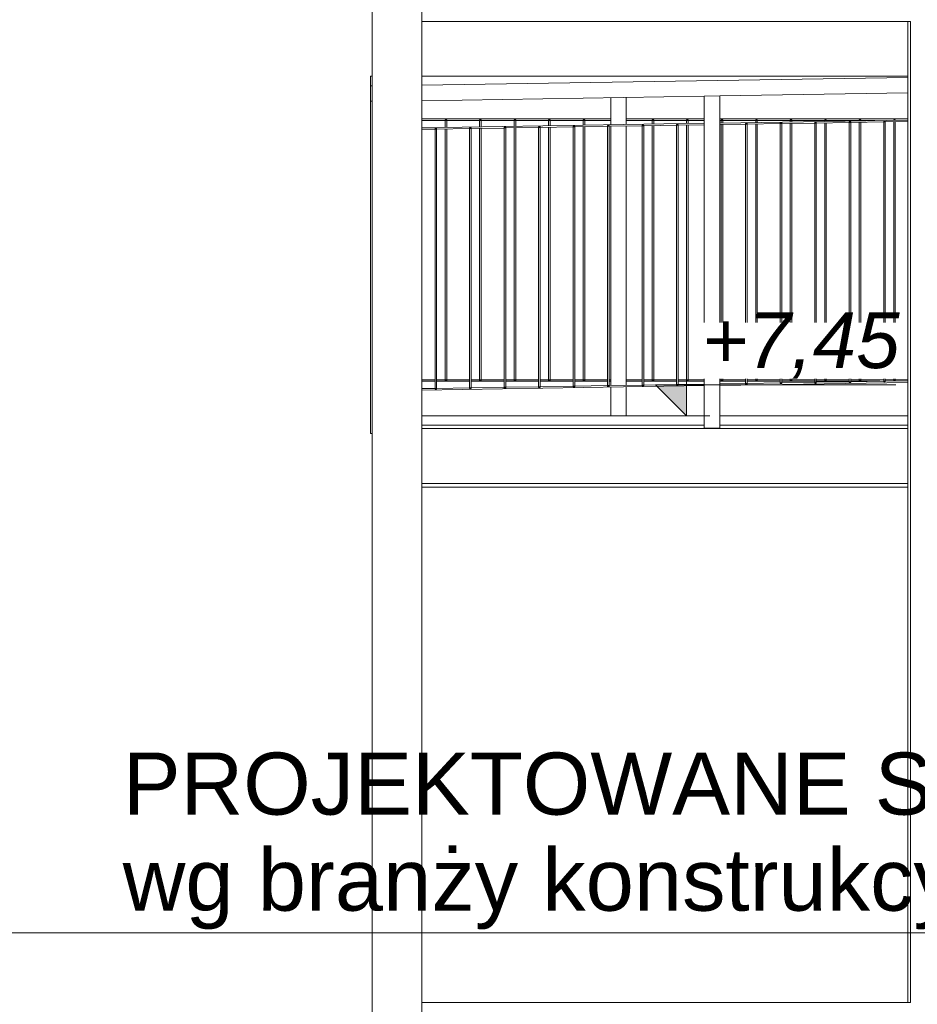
# Model space of a CAD drawing. Header units: centimetres. Extents: x -1103 to 10505, y -997 to 1780.
# Tile 79 of 102: x 9695 to 9984, y 134 to 451. Entities that reach past the tile are written whole.
import ezdxf

# ---------------------------------------------------------------- set-up
doc = ezdxf.new("R2010")
doc.units = ezdxf.units.CM
doc.header["$LTSCALE"] = 0.1
doc.header["$MEASUREMENT"] = 0
doc.linetypes.add('Wipeout_Contour', pattern=[1000, 0, -1000])
for name, color, linetype in [('2_barierki.ISTN', 7, 'Continuous'), ('2_lądowisko_IFC.ISTN', 7, 'Continuous'), ('3_opisy.K_IR', 7, 'Continuous'), ('5_wymiary.K_IR', 7, 'Continuous')]:
    doc.layers.add(name, color=color, linetype=linetype)
doc.styles.add('GENERATED_STYLE_1', font='txt')
doc.styles.add('GENERATED_STYLE_3', font='txt')

# ---------------------------------------------------------------- blocks, each defined once
blk = doc.blocks.new('ElemPrzekroju_731_2', base_point=(10358.23, -421.51))
at = {"layer": '2_lądowisko_IFC.ISTN', "color": 252, "linetype": 'Continuous', "lineweight": 9}
for p, q in [((9808.6, -82.9), (9808.6, 794.49)), ((9824.6, -83.71), (9824.6, 794.49)), ((9824.6, 450.49), (9981.9, 450.49)), ((9981.1, 134.49), (9981.1, 450.49)), ((9981.9, 134.49), (9981.9, 450.49)), ((9824.6, 323.49), (9915.47, 323.49)), ((9915.47, 320.49), (9824.6, 320.49)), ((9920.47, 323.49), (9981.1, 323.49)), ((9981.1, 320.49), (9920.47, 320.49)), ((9981.1, 319.34), (9824.6, 319.34)), ((9981.1, 301.64), (9824.6, 301.64)), ((9981.1, 300.49), (9824.6, 300.49)), ((9824.6, 134.49), (9981.9, 134.49))]:
    blk.add_line(p, q, dxfattribs=at)
blk = doc.blocks.new('ElemPrzekroju_850_2', base_point=(10358.23, -421.51))
at = {"layer": '2_barierki.ISTN', "color": 252, "linetype": 'Continuous', "lineweight": 0}
for p, q in [((9981.1, 432.5), (9824.6, 429.99)), ((10003.53, 432.85), (9987.1, 432.59)), ((9807.98, 424.8), (9808.03, 429.8)), ((9808.03, 429.8), (9808.6, 429.8)), ((9808.6, 429.8), (9808.03, 429.8)), ((9915.47, 426.44), (9824.6, 424.99)), ((9981.1, 427.49), (9920.47, 426.52)), ((10001.03, 427.81), (9987.1, 427.59)), ((10002.39, 427.84), (10001.03, 427.81)), ((9808.03, 424.8), (9807.98, 424.8)), ((9808.6, 424.8), (9808.03, 424.8))]:
    blk.add_line(p, q, dxfattribs=at)
blk = doc.blocks.new('ElemPrzekroju_851_2', base_point=(10358.23, -421.51))
at = {"layer": '2_barierki.ISTN', "color": 252, "linetype": 'Continuous', "lineweight": 0}
for p, q in [((9915.47, 333.2), (9824.6, 331.74)), ((9884.39, 333.2), (9873.78, 333.03)), ((9884.89, 333.21), (9884.39, 333.2)), ((9895.5, 333.38), (9884.89, 333.21)), ((9896, 333.39), (9895.5, 333.38)), ((9906.61, 333.56), (9896, 333.39)), ((9907.11, 333.57), (9906.61, 333.56)), ((9915.47, 333.7), (9907.11, 333.57)), ((9981.1, 334.25), (9920.47, 333.28)), ((9928.83, 333.91), (9920.47, 333.78)), ((9929.33, 333.92), (9928.83, 333.91)), ((9939.94, 334.09), (9929.33, 333.92)), ((9940.44, 334.1), (9939.94, 334.09)), ((9951.05, 334.27), (9940.44, 334.1)), ((9951.55, 334.28), (9951.05, 334.27)), ((9962.17, 334.45), (9951.55, 334.28)), ((9962.67, 334.45), (9962.17, 334.45)), ((9973.28, 334.62), (9962.67, 334.45)), ((9973.78, 334.63), (9973.28, 334.62)), ((9981.1, 334.75), (9973.78, 334.63)), ((9995.5, 334.98), (9987.1, 334.84)), ((10001.03, 334.57), (9987.1, 334.34)), ((9996, 334.99), (9995.5, 334.98)), ((10001.03, 335.07), (9996, 334.99)), ((9828.83, 332.31), (9824.6, 332.24)), ((9829.33, 332.32), (9828.83, 332.31)), ((9839.94, 332.49), (9829.33, 332.32)), ((9840.44, 332.5), (9839.94, 332.49)), ((9851.05, 332.67), (9840.44, 332.5)), ((9851.55, 332.68), (9851.05, 332.67)), ((9862.17, 332.85), (9851.55, 332.68)), ((9862.67, 332.85), (9862.17, 332.85)), ((9873.28, 333.02), (9862.67, 332.85)), ((9873.78, 333.03), (9873.28, 333.02))]:
    blk.add_line(p, q, dxfattribs=at)
blk = doc.blocks.new('ElemPrzekroju_852_2', base_point=(10358.23, -421.51))
at = {"layer": '2_barierki.ISTN', "color": 252, "linetype": 'Continuous', "lineweight": 0}
for p, q in [((9981.1, 418.77), (9920.47, 417.8)), ((10001.03, 419.09), (9987.1, 418.87)), ((9915.47, 417.72), (9824.6, 416.27)), ((9828.83, 415.84), (9824.6, 415.77)), ((9829.33, 415.85), (9828.83, 415.84)), ((9839.94, 416.02), (9829.33, 415.85)), ((9840.44, 416.02), (9839.94, 416.02)), ((9851.05, 416.19), (9840.44, 416.02)), ((9851.55, 416.2), (9851.05, 416.19)), ((9862.17, 416.37), (9851.55, 416.2)), ((9862.67, 416.38), (9862.17, 416.37)), ((9873.28, 416.55), (9862.67, 416.38)), ((9873.78, 416.56), (9873.28, 416.55)), ((9884.39, 416.73), (9873.78, 416.56)), ((9884.89, 416.74), (9884.39, 416.73)), ((9895.5, 416.91), (9884.89, 416.74)), ((9896, 416.91), (9895.5, 416.91)), ((9906.61, 417.08), (9896, 416.91)), ((9907.11, 417.09), (9906.61, 417.08)), ((9915.47, 417.22), (9907.11, 417.09)), ((9928.83, 417.44), (9920.47, 417.3)), ((9929.33, 417.45), (9928.83, 417.44)), ((9939.94, 417.62), (9929.33, 417.45)), ((9940.44, 417.62), (9939.94, 417.62)), ((9951.05, 417.79), (9940.44, 417.62)), ((9951.55, 417.8), (9951.05, 417.79)), ((9962.17, 417.97), (9951.55, 417.8)), ((9962.67, 417.98), (9962.17, 417.97)), ((9973.28, 418.15), (9962.67, 417.98)), ((9973.78, 418.16), (9973.28, 418.15)), ((9981.1, 418.27), (9973.78, 418.16)), ((9995.5, 418.51), (9987.1, 418.37)), ((9996, 418.51), (9995.5, 418.51)), ((10001.03, 418.59), (9996, 418.51))]:
    blk.add_line(p, q, dxfattribs=at)
blk = doc.blocks.new('ElemPrzekroju_853_2', base_point=(10358.23, -421.51))
at = {"layer": '2_barierki.ISTN', "color": 252, "linetype": 'Continuous', "lineweight": 0}
for p, q in [((9808.03, 432.91), (9808.6, 432.91)), ((9808.03, 429.8), (9808.03, 432.91))]:
    blk.add_line(p, q, dxfattribs=at)
blk = doc.blocks.new('ElemPrzekroju_854_2', base_point=(10358.23, -421.51))
at = {"layer": '2_barierki.ISTN', "color": 252, "linetype": 'Continuous', "lineweight": 0}
for p, q in [((9824.6, 432.85), (9981.1, 432.85)), ((9987.1, 432.85), (9999.25, 432.85))]:
    blk.add_line(p, q, dxfattribs=at)
blk = doc.blocks.new('ElemPrzekroju_855_2', base_point=(10358.23, -421.51))
at = {"layer": '2_barierki.ISTN', "color": 252, "linetype": 'Continuous', "lineweight": 0}
for p, q in [((9824.6, 335.1), (9828.83, 335.1)), ((9824.6, 334.6), (9828.83, 334.6)), ((9829.33, 335.1), (9832.06, 335.1)), ((9829.33, 334.6), (9839.94, 334.6)), ((9832.06, 335.1), (9832.56, 335.1)), ((9832.56, 335.1), (9839.94, 335.1)), ((9840.44, 335.1), (9843.17, 335.1)), ((9840.44, 334.6), (9851.05, 334.6)), ((9843.17, 335.1), (9843.67, 335.1)), ((9843.67, 335.1), (9851.05, 335.1)), ((9851.55, 335.1), (9854.28, 335.1)), ((9851.55, 334.6), (9862.17, 334.6)), ((9854.28, 335.1), (9854.78, 335.1)), ((9854.78, 335.1), (9862.17, 335.1)), ((9862.67, 335.1), (9865.39, 335.1)), ((9862.67, 334.6), (9873.28, 334.6)), ((9865.39, 335.1), (9865.89, 335.1)), ((9865.89, 335.1), (9873.28, 335.1)), ((9873.78, 335.1), (9876.5, 335.1)), ((9873.78, 334.6), (9884.39, 334.6)), ((9876.5, 335.1), (9877, 335.1)), ((9877, 335.1), (9884.39, 335.1)), ((9884.89, 335.1), (9885.36, 335.1)), ((9884.89, 334.6), (9885.36, 334.6)), ((9890.36, 335.1), (9895.5, 335.1)), ((9890.36, 334.6), (9895.5, 334.6)), ((9896, 335.1), (9898.72, 335.1)), ((9896, 334.6), (9906.61, 334.6)), ((9898.72, 335.1), (9899.22, 335.1)), ((9899.22, 335.1), (9906.61, 335.1)), ((9907.11, 335.1), (9909.83, 335.1)), ((9907.11, 334.6), (9915.47, 334.6)), ((9909.83, 335.1), (9910.33, 335.1)), ((9910.33, 335.1), (9915.47, 335.1)), ((9920.47, 335.1), (9920.95, 335.1)), ((9920.47, 334.6), (9928.83, 334.6)), ((9920.95, 335.1), (9921.45, 335.1)), ((9921.45, 335.1), (9928.83, 335.1)), ((9929.33, 335.1), (9932.06, 335.1)), ((9929.33, 334.6), (9939.94, 334.6)), ((9932.06, 335.1), (9932.56, 335.1)), ((9932.56, 335.1), (9939.94, 335.1)), ((9940.44, 335.1), (9943.17, 335.1)), ((9940.44, 334.6), (9951.05, 334.6)), ((9943.17, 335.1), (9943.67, 335.1)), ((9943.67, 335.1), (9951.05, 335.1)), ((9951.55, 335.1), (9954.28, 335.1)), ((9951.55, 334.6), (9962.17, 334.6)), ((9954.28, 335.1), (9954.78, 335.1)), ((9954.78, 335.1), (9962.17, 335.1)), ((9962.67, 335.1), (9965.39, 335.1)), ((9962.67, 334.6), (9972.05, 334.6)), ((9965.39, 335.1), (9965.89, 335.1)), ((9965.89, 335.1), (9973.28, 335.1)), ((9973.78, 335.1), (9976.5, 335.1)), ((9976.5, 335.1), (9977, 335.1)), ((9977, 335.1), (9981.1, 335.1)), ((9990.36, 335.1), (9995.5, 335.1)), ((9996, 335.1), (9998.72, 335.1)), ((9998.72, 335.1), (9999.22, 335.1)), ((9999.22, 335.1), (10001.03, 335.1))]:
    blk.add_line(p, q, dxfattribs=at)
blk = doc.blocks.new('ElemPrzekroju_856_2', base_point=(10358.23, -421.51))
at = {"layer": '2_barierki.ISTN', "color": 252, "linetype": 'Continuous', "lineweight": 0}
for p, q in [((9824.6, 419.1), (9885.36, 419.1)), ((9890.36, 419.1), (9915.47, 419.1)), ((9920.47, 419.1), (9981.1, 419.1)), ((9990.36, 419.1), (10001.03, 419.1)), ((9824.6, 418.6), (9832.06, 418.6)), ((9832.06, 418.6), (9832.56, 418.6)), ((9832.56, 418.6), (9843.17, 418.6)), ((9843.17, 418.6), (9843.67, 418.6)), ((9843.67, 418.6), (9854.28, 418.6)), ((9854.28, 418.6), (9854.78, 418.6)), ((9854.78, 418.6), (9865.39, 418.6)), ((9865.39, 418.6), (9865.89, 418.6)), ((9865.89, 418.6), (9876.5, 418.6)), ((9876.5, 418.6), (9877, 418.6)), ((9877, 418.6), (9885.36, 418.6)), ((9890.36, 418.6), (9898.72, 418.6)), ((9898.72, 418.6), (9899.22, 418.6)), ((9899.22, 418.6), (9909.83, 418.6)), ((9909.83, 418.6), (9910.33, 418.6)), ((9910.33, 418.6), (9915.47, 418.6)), ((9920.47, 418.6), (9920.95, 418.6)), ((9920.95, 418.6), (9921.45, 418.6)), ((9921.45, 418.6), (9932.06, 418.6)), ((9932.06, 418.6), (9932.56, 418.6)), ((9932.56, 418.6), (9943.17, 418.6)), ((9943.17, 418.6), (9943.67, 418.6)), ((9943.67, 418.6), (9954.28, 418.6)), ((9954.28, 418.6), (9954.78, 418.6)), ((9954.78, 418.6), (9965.39, 418.6)), ((9965.39, 418.6), (9965.89, 418.6)), ((9965.89, 418.6), (9970.44, 418.6))]:
    blk.add_line(p, q, dxfattribs=at)
blk = doc.blocks.new('ElemPrzekroju_1335_2', base_point=(10358.23, -421.51))
at = {"layer": '2_barierki.ISTN', "color": 252, "linetype": 'Continuous', "lineweight": 0}
for p, q in [((9915.47, 426.44), (9920.47, 426.52)), ((9915.47, 319.49), (9915.47, 426.44)), ((9920.47, 319.49), (9920.47, 426.52)), ((9915.47, 319.49), (9920.47, 319.49))]:
    blk.add_line(p, q, dxfattribs=at)
blk = doc.blocks.new('ElemPrzekroju_1337_2', base_point=(10358.23, -421.51))
at = {"layer": '2_barierki.ISTN', "color": 252, "linetype": 'Continuous', "lineweight": 0}
for p, q in [((9973.28, 418.4), (9973.78, 418.41)), ((9973.28, 418.15), (9973.28, 418.4)), ((9973.28, 334.62), (9973.28, 418.15)), ((9973.78, 418.16), (9973.78, 418.41)), ((9973.78, 334.63), (9973.78, 418.16)), ((9973.28, 334.37), (9973.28, 334.62)), ((9973.28, 334.37), (9973.78, 334.38)), ((9973.78, 334.38), (9973.78, 334.63))]:
    blk.add_line(p, q, dxfattribs=at)
blk = doc.blocks.new('ElemPrzekroju_1338_2', base_point=(10358.23, -421.51))
at = {"layer": '2_barierki.ISTN', "color": 252, "linetype": 'Continuous', "lineweight": 0}
for p, q in [((9962.17, 418.22), (9962.67, 418.23)), ((9962.17, 417.97), (9962.17, 418.22)), ((9962.17, 334.45), (9962.17, 417.97)), ((9962.67, 417.98), (9962.67, 418.23)), ((9962.67, 334.45), (9962.67, 417.98)), ((9962.17, 334.2), (9962.17, 334.45)), ((9962.17, 334.2), (9962.67, 334.2)), ((9962.67, 334.2), (9962.67, 334.45))]:
    blk.add_line(p, q, dxfattribs=at)
blk = doc.blocks.new('ElemPrzekroju_1339_2', base_point=(10358.23, -421.51))
at = {"layer": '2_barierki.ISTN', "color": 252, "linetype": 'Continuous', "lineweight": 0}
for p, q in [((9951.05, 418.04), (9951.55, 418.05)), ((9951.05, 417.79), (9951.05, 418.04)), ((9951.05, 334.27), (9951.05, 417.79)), ((9951.55, 417.8), (9951.55, 418.05)), ((9951.55, 334.28), (9951.55, 417.8)), ((9951.05, 334.02), (9951.05, 334.27)), ((9951.05, 334.02), (9951.55, 334.03)), ((9951.55, 334.03), (9951.55, 334.28))]:
    blk.add_line(p, q, dxfattribs=at)
blk = doc.blocks.new('ElemPrzekroju_1340_2', base_point=(10358.23, -421.51))
at = {"layer": '2_barierki.ISTN', "color": 252, "linetype": 'Continuous', "lineweight": 0}
for p, q in [((9939.94, 417.87), (9940.44, 417.87)), ((9939.94, 417.62), (9939.94, 417.87)), ((9939.94, 334.09), (9939.94, 417.62)), ((9940.44, 417.62), (9940.44, 417.87)), ((9940.44, 334.1), (9940.44, 417.62)), ((9939.94, 333.84), (9939.94, 334.09)), ((9939.94, 333.84), (9940.44, 333.85)), ((9940.44, 333.85), (9940.44, 334.1))]:
    blk.add_line(p, q, dxfattribs=at)
blk = doc.blocks.new('ElemPrzekroju_1341_2', base_point=(10358.23, -421.51))
at = {"layer": '2_barierki.ISTN', "color": 252, "linetype": 'Continuous', "lineweight": 0}
for p, q in [((9928.83, 417.69), (9929.33, 417.7)), ((9928.83, 417.44), (9928.83, 417.69)), ((9928.83, 333.91), (9928.83, 417.44)), ((9929.33, 417.45), (9929.33, 417.7)), ((9929.33, 333.92), (9929.33, 417.45)), ((9928.83, 333.66), (9928.83, 333.91)), ((9928.83, 333.66), (9929.33, 333.67)), ((9929.33, 333.67), (9929.33, 333.92))]:
    blk.add_line(p, q, dxfattribs=at)
blk = doc.blocks.new('ElemPrzekroju_1342_2', base_point=(10358.23, -421.51))
at = {"layer": '2_barierki.ISTN', "color": 252, "linetype": 'Continuous', "lineweight": 0}
for p, q in [((9906.61, 417.33), (9907.11, 417.34)), ((9906.61, 417.08), (9906.61, 417.33)), ((9906.61, 333.56), (9906.61, 417.08)), ((9907.11, 417.09), (9907.11, 417.34)), ((9907.11, 333.57), (9907.11, 417.09)), ((9906.61, 333.31), (9906.61, 333.56)), ((9906.61, 333.31), (9907.11, 333.32)), ((9907.11, 333.32), (9907.11, 333.57))]:
    blk.add_line(p, q, dxfattribs=at)
blk = doc.blocks.new('ElemPrzekroju_1343_2', base_point=(10358.23, -421.51))
at = {"layer": '2_barierki.ISTN', "color": 252, "linetype": 'Continuous', "lineweight": 0}
for p, q in [((9895.5, 417.16), (9896, 417.16)), ((9895.5, 416.91), (9895.5, 417.16)), ((9895.5, 333.38), (9895.5, 416.91)), ((9896, 416.91), (9896, 417.16)), ((9896, 333.39), (9896, 416.91)), ((9895.5, 333.13), (9895.5, 333.38)), ((9895.5, 333.13), (9896, 333.14)), ((9896, 333.14), (9896, 333.39))]:
    blk.add_line(p, q, dxfattribs=at)
blk = doc.blocks.new('ElemPrzekroju_1344_2', base_point=(10358.23, -421.51))
at = {"layer": '2_barierki.ISTN', "color": 252, "linetype": 'Continuous', "lineweight": 0}
for p, q in [((9884.39, 416.98), (9884.89, 416.99)), ((9884.39, 416.73), (9884.39, 416.98)), ((9884.39, 333.2), (9884.39, 416.73)), ((9884.89, 416.74), (9884.89, 416.99)), ((9884.89, 333.21), (9884.89, 416.74)), ((9884.39, 332.95), (9884.39, 333.2)), ((9884.89, 332.96), (9884.89, 333.21)), ((9884.39, 332.95), (9884.89, 332.96))]:
    blk.add_line(p, q, dxfattribs=at)
blk = doc.blocks.new('ElemPrzekroju_1345_2', base_point=(10358.23, -421.51))
at = {"layer": '2_barierki.ISTN', "color": 252, "linetype": 'Continuous', "lineweight": 0}
for p, q in [((9873.28, 416.8), (9873.78, 416.81)), ((9873.28, 416.55), (9873.28, 416.8)), ((9873.28, 333.02), (9873.28, 416.55)), ((9873.78, 416.56), (9873.78, 416.81)), ((9873.78, 333.03), (9873.78, 416.56)), ((9873.28, 332.77), (9873.28, 333.02)), ((9873.28, 332.77), (9873.78, 332.78)), ((9873.78, 332.78), (9873.78, 333.03))]:
    blk.add_line(p, q, dxfattribs=at)
blk = doc.blocks.new('ElemPrzekroju_1346_2', base_point=(10358.23, -421.51))
at = {"layer": '2_barierki.ISTN', "color": 252, "linetype": 'Continuous', "lineweight": 0}
for p, q in [((9862.17, 416.62), (9862.67, 416.63)), ((9862.17, 416.37), (9862.17, 416.62)), ((9862.17, 332.85), (9862.17, 416.37)), ((9862.67, 416.38), (9862.67, 416.63)), ((9862.67, 332.85), (9862.67, 416.38)), ((9862.17, 332.6), (9862.17, 332.85)), ((9862.17, 332.6), (9862.67, 332.6)), ((9862.67, 332.6), (9862.67, 332.85))]:
    blk.add_line(p, q, dxfattribs=at)
blk = doc.blocks.new('ElemPrzekroju_1347_2', base_point=(10358.23, -421.51))
at = {"layer": '2_barierki.ISTN', "color": 252, "linetype": 'Continuous', "lineweight": 0}
for p, q in [((9851.05, 416.44), (9851.55, 416.45)), ((9851.05, 416.19), (9851.05, 416.44)), ((9851.05, 332.67), (9851.05, 416.19)), ((9851.55, 416.2), (9851.55, 416.45)), ((9851.55, 332.68), (9851.55, 416.2)), ((9851.05, 332.42), (9851.05, 332.67)), ((9851.05, 332.42), (9851.55, 332.43)), ((9851.55, 332.43), (9851.55, 332.68))]:
    blk.add_line(p, q, dxfattribs=at)
blk = doc.blocks.new('ElemPrzekroju_1348_2', base_point=(10358.23, -421.51))
at = {"layer": '2_barierki.ISTN', "color": 252, "linetype": 'Continuous', "lineweight": 0}
for p, q in [((9839.94, 416.27), (9840.44, 416.27)), ((9839.94, 416.02), (9839.94, 416.27)), ((9839.94, 332.49), (9839.94, 416.02)), ((9840.44, 416.02), (9840.44, 416.27)), ((9840.44, 332.5), (9840.44, 416.02)), ((9839.94, 332.24), (9839.94, 332.49)), ((9839.94, 332.24), (9840.44, 332.25)), ((9840.44, 332.25), (9840.44, 332.5))]:
    blk.add_line(p, q, dxfattribs=at)
blk = doc.blocks.new('ElemPrzekroju_1349_2', base_point=(10358.23, -421.51))
at = {"layer": '2_barierki.ISTN', "color": 252, "linetype": 'Continuous', "lineweight": 0}
for p, q in [((9828.83, 416.09), (9829.33, 416.1)), ((9828.83, 415.84), (9828.83, 416.09)), ((9828.83, 332.31), (9828.83, 415.84)), ((9829.33, 415.85), (9829.33, 416.1)), ((9829.33, 332.32), (9829.33, 415.85)), ((9828.83, 332.06), (9828.83, 332.31)), ((9828.83, 332.06), (9829.33, 332.07)), ((9829.33, 332.07), (9829.33, 332.32))]:
    blk.add_line(p, q, dxfattribs=at)
blk = doc.blocks.new('ElemPrzekroju_1350_2', base_point=(10358.23, -421.51))
at = {"layer": '2_barierki.ISTN', "color": 252, "linetype": 'Continuous', "lineweight": 0}
for p, q in [((9885.36, 417.24), (9885.36, 425.96)), ((9890.36, 417.32), (9890.36, 426.04)), ((9885.36, 333.22), (9885.36, 416.74)), ((9890.36, 333.3), (9890.36, 416.82)), ((9885.36, 323.49), (9885.36, 332.72)), ((9890.36, 323.49), (9890.36, 332.8))]:
    blk.add_line(p, q, dxfattribs=at)
blk = doc.blocks.new('ElemPrzekroju_1351_2', base_point=(10358.23, -421.51))
at = {"layer": '2_barierki.ISTN', "color": 252, "linetype": 'Continuous', "lineweight": 0}
for p, q in [((9832.06, 418.85), (9832.56, 418.85)), ((9832.06, 416.39), (9832.06, 418.85)), ((9832.56, 416.4), (9832.56, 418.85)), ((9832.06, 335.1), (9832.06, 415.89)), ((9832.56, 335.1), (9832.56, 415.9)), ((9832.06, 335.05), (9832.06, 335.1)), ((9832.06, 334.85), (9832.06, 335.05)), ((9832.06, 334.85), (9832.56, 334.85)), ((9832.56, 335.05), (9832.56, 335.1)), ((9832.56, 334.85), (9832.56, 335.05))]:
    blk.add_line(p, q, dxfattribs=at)
blk = doc.blocks.new('ElemPrzekroju_1352_2', base_point=(10358.23, -421.51))
at = {"layer": '2_barierki.ISTN', "color": 252, "linetype": 'Continuous', "lineweight": 0}
for p, q in [((9843.17, 418.85), (9843.67, 418.85)), ((9843.17, 416.57), (9843.17, 418.85)), ((9843.67, 416.58), (9843.67, 418.85)), ((9843.17, 335.1), (9843.17, 416.07)), ((9843.67, 335.1), (9843.67, 416.08)), ((9843.17, 335.02), (9843.17, 335.1)), ((9843.17, 334.85), (9843.17, 335.02)), ((9843.17, 334.85), (9843.67, 334.85)), ((9843.67, 335.02), (9843.67, 335.1)), ((9843.67, 334.85), (9843.67, 335.02))]:
    blk.add_line(p, q, dxfattribs=at)
blk = doc.blocks.new('ElemPrzekroju_1353_2', base_point=(10358.23, -421.51))
at = {"layer": '2_barierki.ISTN', "color": 252, "linetype": 'Continuous', "lineweight": 0}
for p, q in [((9854.28, 418.85), (9854.78, 418.85)), ((9854.28, 416.75), (9854.28, 418.85)), ((9854.78, 416.75), (9854.78, 418.85)), ((9854.28, 335.1), (9854.28, 416.25)), ((9854.78, 335.1), (9854.78, 416.25)), ((9854.28, 334.99), (9854.28, 335.1)), ((9854.28, 334.85), (9854.28, 334.99)), ((9854.28, 334.85), (9854.78, 334.85)), ((9854.78, 334.99), (9854.78, 335.1)), ((9854.78, 334.85), (9854.78, 334.99))]:
    blk.add_line(p, q, dxfattribs=at)
blk = doc.blocks.new('ElemPrzekroju_1354_2', base_point=(10358.23, -421.51))
at = {"layer": '2_barierki.ISTN', "color": 252, "linetype": 'Continuous', "lineweight": 0}
for p, q in [((9865.39, 418.85), (9865.89, 418.85)), ((9865.39, 416.92), (9865.39, 418.85)), ((9865.89, 416.93), (9865.89, 418.85)), ((9865.39, 335.1), (9865.39, 416.42)), ((9865.89, 335.1), (9865.89, 416.43)), ((9865.39, 334.97), (9865.39, 335.1)), ((9865.39, 334.85), (9865.39, 334.97)), ((9865.39, 334.85), (9865.89, 334.85)), ((9865.89, 334.96), (9865.89, 335.1)), ((9865.89, 334.85), (9865.89, 334.96))]:
    blk.add_line(p, q, dxfattribs=at)
blk = doc.blocks.new('ElemPrzekroju_1355_2', base_point=(10358.23, -421.51))
at = {"layer": '2_barierki.ISTN', "color": 252, "linetype": 'Continuous', "lineweight": 0}
for p, q in [((9876.5, 418.85), (9877, 418.85)), ((9876.5, 417.1), (9876.5, 418.85)), ((9877, 417.11), (9877, 418.85)), ((9876.5, 335.1), (9876.5, 416.6)), ((9877, 335.1), (9877, 416.61)), ((9876.5, 334.94), (9876.5, 335.1)), ((9876.5, 334.85), (9876.5, 334.94)), ((9876.5, 334.85), (9877, 334.85)), ((9877, 334.94), (9877, 335.1)), ((9877, 334.85), (9877, 334.94))]:
    blk.add_line(p, q, dxfattribs=at)
blk = doc.blocks.new('ElemPrzekroju_1357_2', base_point=(10358.23, -421.51))
at = {"layer": '2_barierki.ISTN', "color": 252, "linetype": 'Continuous', "lineweight": 0}
for p, q in [((9898.72, 418.85), (9899.22, 418.85)), ((9898.72, 417.46), (9898.72, 418.85)), ((9899.22, 417.46), (9899.22, 418.85)), ((9898.72, 335.1), (9898.72, 416.96)), ((9899.22, 335.1), (9899.22, 416.96)), ((9898.72, 334.88), (9898.72, 335.1)), ((9898.72, 334.85), (9898.72, 334.88)), ((9898.72, 334.85), (9899.22, 334.85)), ((9899.22, 334.88), (9899.22, 335.1)), ((9899.22, 334.85), (9899.22, 334.88))]:
    blk.add_line(p, q, dxfattribs=at)
blk = doc.blocks.new('ElemPrzekroju_1358_2', base_point=(10358.23, -421.51))
at = {"layer": '2_barierki.ISTN', "color": 252, "linetype": 'Continuous', "lineweight": 0}
for p, q in [((9909.83, 418.85), (9910.33, 418.85)), ((9909.83, 417.63), (9909.83, 418.85)), ((9910.33, 417.64), (9910.33, 418.85)), ((9909.83, 335.1), (9909.83, 417.13)), ((9910.33, 335.1), (9910.33, 417.14)), ((9909.83, 334.85), (9909.83, 335.1)), ((9909.83, 334.85), (9910.33, 334.85)), ((9910.33, 334.85), (9910.33, 335.1))]:
    blk.add_line(p, q, dxfattribs=at)
blk = doc.blocks.new('ElemPrzekroju_1359_2', base_point=(10358.23, -421.51))
at = {"layer": '2_barierki.ISTN', "color": 252, "linetype": 'Continuous', "lineweight": 0}
for p, q in [((9920.95, 418.85), (9921.45, 418.85)), ((9920.95, 418.82), (9920.95, 418.85)), ((9920.95, 417.81), (9920.95, 418.82)), ((9921.45, 418.82), (9921.45, 418.85)), ((9921.45, 417.82), (9921.45, 418.82)), ((9920.95, 335.1), (9920.95, 417.31)), ((9921.45, 335.1), (9921.45, 417.32)), ((9920.95, 334.85), (9920.95, 335.1)), ((9920.95, 334.85), (9921.45, 334.85)), ((9921.45, 334.85), (9921.45, 335.1))]:
    blk.add_line(p, q, dxfattribs=at)
blk = doc.blocks.new('ElemPrzekroju_1360_2', base_point=(10358.23, -421.51))
at = {"layer": '2_barierki.ISTN', "color": 252, "linetype": 'Continuous', "lineweight": 0}
for p, q in [((9932.06, 418.85), (9932.56, 418.85)), ((9932.06, 418.79), (9932.06, 418.85)), ((9932.06, 417.99), (9932.06, 418.79)), ((9932.56, 418.79), (9932.56, 418.85)), ((9932.56, 418), (9932.56, 418.79)), ((9932.06, 335.1), (9932.06, 417.49)), ((9932.56, 335.1), (9932.56, 417.5)), ((9932.06, 334.85), (9932.06, 335.1)), ((9932.06, 334.85), (9932.56, 334.85)), ((9932.56, 334.85), (9932.56, 335.1))]:
    blk.add_line(p, q, dxfattribs=at)
blk = doc.blocks.new('ElemPrzekroju_1361_2', base_point=(10358.23, -421.51))
at = {"layer": '2_barierki.ISTN', "color": 252, "linetype": 'Continuous', "lineweight": 0}
for p, q in [((9943.17, 418.85), (9943.67, 418.85)), ((9943.17, 418.76), (9943.17, 418.85)), ((9943.17, 418.17), (9943.17, 418.76)), ((9943.67, 418.76), (9943.67, 418.85)), ((9943.67, 418.18), (9943.67, 418.76)), ((9943.17, 335.1), (9943.17, 417.67)), ((9943.67, 335.1), (9943.67, 417.68)), ((9943.17, 334.85), (9943.17, 335.1)), ((9943.17, 334.85), (9943.67, 334.85)), ((9943.67, 334.85), (9943.67, 335.1))]:
    blk.add_line(p, q, dxfattribs=at)
blk = doc.blocks.new('ElemPrzekroju_1362_2', base_point=(10358.23, -421.51))
at = {"layer": '2_barierki.ISTN', "color": 252, "linetype": 'Continuous', "lineweight": 0}
for p, q in [((9954.28, 418.85), (9954.78, 418.85)), ((9954.28, 418.74), (9954.28, 418.85)), ((9954.28, 418.35), (9954.28, 418.74)), ((9954.78, 418.73), (9954.78, 418.85)), ((9954.78, 418.35), (9954.78, 418.73)), ((9954.28, 335.1), (9954.28, 417.85)), ((9954.78, 335.1), (9954.78, 417.85)), ((9954.28, 334.85), (9954.28, 335.1)), ((9954.28, 334.85), (9954.78, 334.85)), ((9954.78, 334.85), (9954.78, 335.1))]:
    blk.add_line(p, q, dxfattribs=at)
blk = doc.blocks.new('ElemPrzekroju_1363_2', base_point=(10358.23, -421.51))
at = {"layer": '2_barierki.ISTN', "color": 252, "linetype": 'Continuous', "lineweight": 0}
for p, q in [((9965.39, 418.85), (9965.89, 418.85)), ((9965.39, 418.71), (9965.39, 418.85)), ((9965.39, 418.52), (9965.39, 418.71)), ((9965.89, 418.7), (9965.89, 418.85)), ((9965.89, 418.53), (9965.89, 418.7)), ((9965.39, 335.1), (9965.39, 418.02)), ((9965.89, 335.1), (9965.89, 418.03)), ((9965.39, 334.85), (9965.39, 335.1)), ((9965.39, 334.85), (9965.89, 334.85)), ((9965.89, 334.85), (9965.89, 335.1))]:
    blk.add_line(p, q, dxfattribs=at)
blk = doc.blocks.new('ElemPrzekroju_1364_2', base_point=(10358.23, -421.51))
at = {"layer": '2_barierki.ISTN', "color": 252, "linetype": 'Continuous', "lineweight": 0}
for p, q in [((9976.5, 418.85), (9977, 418.85)), ((9976.5, 418.7), (9976.5, 418.85)), ((9977, 418.71), (9977, 418.85)), ((9976.5, 335.1), (9976.5, 418.2)), ((9977, 335.1), (9977, 418.21)), ((9976.5, 334.85), (9976.5, 335.1)), ((9976.5, 334.85), (9977, 334.85)), ((9977, 334.85), (9977, 335.1))]:
    blk.add_line(p, q, dxfattribs=at)
blk = doc.blocks.new('ElemPrzekroju_1527_2', base_point=(10358.23, -421.51))
at = {"layer": '2_barierki.ISTN', "color": 252, "linetype": 'Continuous', "lineweight": 0}
for p, q in [((9808.03, 424.8), (9808.6, 424.8)), ((9808.03, 317.75), (9808.03, 424.8)), ((9808.03, 317.78), (9808.03, 317.75)), ((9808.03, 317.75), (9808.6, 317.76))]:
    blk.add_line(p, q, dxfattribs=at)
blk = doc.blocks.new('Wymiary_11_2', base_point=(9909.78, -6.51))
at = {"layer": '5_wymiary.K_IR', "linetype": 'Continuous', "lineweight": 0}
blk.add_hatch(color=252, dxfattribs=at).paths.add_polyline_path([(9909.78, 323.49), (9909.78, 333.49), (9899.78, 333.49)])
at = {"layer": '5_wymiary.K_IR', "color": 252, "linetype": 'Continuous', "lineweight": 0}
for p, q in [((9909.78, 323.49), (9909.78, 363.49)), ((9909.78, 323.49), (9899.78, 333.49)), ((9899.78, 333.49), (9909.78, 333.49)), ((9909.78, 333.49), (9977.15, 333.49)), ((9909.78, 323.49), (9902.28, 323.49)), ((9909.78, 323.49), (9917.28, 323.49))]:
    blk.add_line(p, q, dxfattribs=at)
at = {"color": 254, "linetype": 'Wipeout_Contour', "lineweight": 0, "ltscale": 39807.745651}
blk.add_wipeout([(9914.78, 335.49), (9977.15, 335.49), (9977.15, 353.49), (9914.78, 353.49)], dxfattribs=at).dxf.layer = '5_wymiary.K_IR'
at = {"layer": '5_wymiary.K_IR', "color": 252, "lineweight": 0, "insert": (9914.78, 335.49), "char_height": 18, "attachment_point": 7, "style": 'GENERATED_STYLE_3'}
blk.add_mtext('\\A1;{\\pql;\\fArial|b0|i1|c238|p38;+7,45}', dxfattribs=at)
blk = doc.blocks.new('Polilinia_7_2', base_point=(10209.99, 156.91))
at = {"layer": '3_opisy.K_IR', "color": 7, "linetype": 'Continuous', "lineweight": 15, "flags": 128}
blk.add_lwpolyline([(10209.99, 156.91), (9728.24, 156.91), (9158.86, 156.91)], dxfattribs=at)

msp = doc.modelspace()

# ---------------------------------------------------------------- block references
at = {"layer": '2_barierki.ISTN', "lineweight": 0}
for name in ['ElemPrzekroju_850_2', 'ElemPrzekroju_853_2', 'ElemPrzekroju_854_2', 'ElemPrzekroju_1350_2', 'ElemPrzekroju_1335_2', 'ElemPrzekroju_1527_2', 'ElemPrzekroju_856_2', 'ElemPrzekroju_852_2', 'ElemPrzekroju_1351_2', 'ElemPrzekroju_1352_2', 'ElemPrzekroju_1353_2', 'ElemPrzekroju_1354_2', 'ElemPrzekroju_1355_2', 'ElemPrzekroju_1357_2', 'ElemPrzekroju_1358_2', 'ElemPrzekroju_1359_2', 'ElemPrzekroju_1360_2', 'ElemPrzekroju_1361_2', 'ElemPrzekroju_1362_2', 'ElemPrzekroju_1363_2', 'ElemPrzekroju_1364_2', 'ElemPrzekroju_1349_2', 'ElemPrzekroju_1348_2', 'ElemPrzekroju_1347_2', 'ElemPrzekroju_1346_2', 'ElemPrzekroju_1345_2', 'ElemPrzekroju_1344_2', 'ElemPrzekroju_1343_2', 'ElemPrzekroju_1342_2', 'ElemPrzekroju_1341_2', 'ElemPrzekroju_1340_2', 'ElemPrzekroju_1339_2', 'ElemPrzekroju_1338_2', 'ElemPrzekroju_1337_2', 'ElemPrzekroju_855_2', 'ElemPrzekroju_851_2']:
    msp.add_blockref(name, (10358.23, -421.51), dxfattribs=at)
at = {"layer": '2_lądowisko_IFC.ISTN', "lineweight": 0}
msp.add_blockref('ElemPrzekroju_731_2', (10358.23, -421.51), dxfattribs=at)

# ---------------------------------------------------------------- next in the draw order: block references
at = {"layer": '5_wymiary.K_IR', "color": 252, "linetype": 'Continuous', "lineweight": 0}
msp.add_blockref('Wymiary_11_2', (9909.78, -6.51), dxfattribs=at)

# ---------------------------------------------------------------- next in the draw order: block references
at = {"layer": '3_opisy.K_IR', "color": 7, "linetype": 'Continuous', "lineweight": 15}
msp.add_blockref('Polilinia_7_2', (10209.99, 156.91), dxfattribs=at)

# ---------------------------------------------------------------- next in the draw order: texts
at = {"layer": '3_opisy.K_IR', "color": 7, "linetype": 'Continuous', "lineweight": 0, "insert": (9728.24, 158.01), "char_height": 20, "attachment_point": 7, "line_spacing_factor": 0.928077, "style": 'GENERATED_STYLE_1'}
msp.add_mtext('\\A1;{\\pql;\\fArial|b0|i0|c238|p38;PROJEKTOWANE SCHODY ŻELB\\fArial|b0|i0|c238|p38;E\\fArial|b0|i0|c238|p38;TOWE \\P\\pql;\\fArial|b0|i0|c238|p38;wg branży konstrukcyjnej }', dxfattribs=at)

doc.saveas('drawing.dxf')
